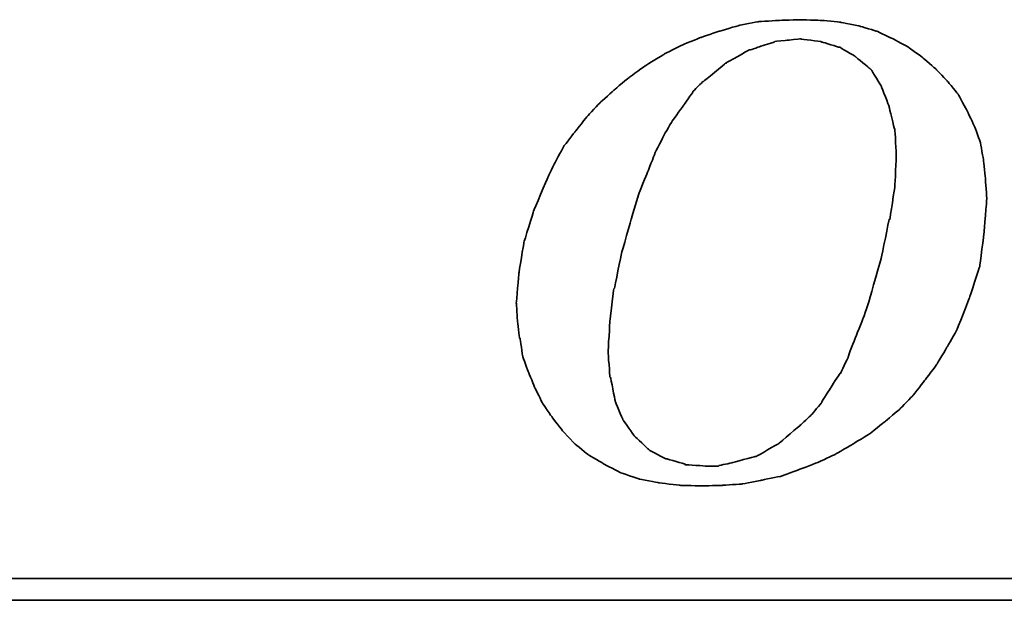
# Model space of a CAD drawing. Header units: millimetres. Extents: x 107 to 588, y -88 to 78.
# Tile 33 of 49: x 463.39 to 472.98, y -36.94 to -31.29. Entities that reach past the tile are written whole.
import ezdxf

# ---------------------------------------------------------------- set-up
doc = ezdxf.new("R2010")
doc.units = ezdxf.units.MM
doc.header["$LTSCALE"] = 0.1
doc.layers.add('DIM', color=4, linetype='CONTINUOUS')
doc.layers.add('layer 1', color=7, linetype='CONTINUOUS')

# ---------------------------------------------------------------- blocks, each defined once
blk = doc.blocks.new('TBI MOTION logo(完整正式版)')
at = {"layer": 'layer 1', "color": 22, "lineweight": 35}
for points, knots in [([(-11.34375, -6.98375), (-11.34375, -6.98375), (-10.91375, -7.43875), (-10.91375, -7.43875), (-10.91375, -7.43875), (-10.91375, -7.43875), (-10.38625, -7.87125), (-10.38625, -7.87125), (-10.38625, -7.87125), (-10.38625, -7.87125), (-9.81125, -8.20375), (-9.81125, -8.20375), (-9.81125, -8.20375), (-9.81125, -8.20375), (-9.21125, -8.51875), (-9.21125, -8.51875), (-9.21125, -8.51875), (-9.21125, -8.51875), (-8.51625, -8.75875), (-8.51625, -8.75875), (-8.51625, -8.75875), (-8.51625, -8.75875), (-7.77125, -8.90375), (-7.77125, -8.90375), (-7.77125, -8.90375), (-7.77125, -8.90375), (-6.97875, -8.99875), (-6.97875, -8.99875), (-6.97875, -8.99875), (-6.97875, -8.99875), (-6.14125, -9.02375), (-6.14125, -9.02375), (-6.14125, -9.02375), (-6.14125, -9.02375), (-5.37125, -8.99875), (-5.37125, -8.99875), (-5.37125, -8.99875), (-5.37125, -8.99875), (-4.65375, -8.94875), (-4.65375, -8.94875), (-4.65375, -8.94875), (-4.65375, -8.94875), (-3.93375, -8.80625), (-3.93375, -8.80625), (-3.93375, -8.80625), (-3.93375, -8.80625), (-3.21375, -8.66375), (-3.21375, -8.66375), (-3.21375, -8.66375), (-3.21375, -8.66375), (-2.49375, -8.39875), (-2.49375, -8.39875), (-2.49375, -8.39875), (-2.49375, -8.39875), (-1.79875, -8.13375), (-1.79875, -8.13375), (-1.79875, -8.13375), (-1.79875, -8.13375), (-1.17375, -7.84375), (-1.17375, -7.84375), (-1.17375, -7.84375), (-1.17375, -7.84375), (-0.52375, -7.46375), (-0.52375, -7.46375), (-0.52375, -7.46375), (-0.52375, -7.46375), (0.10124, -7.07875), (0.10124, -7.07875), (0.10124, -7.07875), (0.10124, -7.07875), (0.67625, -6.62375), (0.67625, -6.62375), (0.67625, -6.62375), (0.67625, -6.62375), (1.24874, -6.14375), (1.24874, -6.14375), (1.24874, -6.14375), (1.24874, -6.14375), (1.72874, -5.64125), (1.72874, -5.64125), (1.72874, -5.64125), (1.72874, -5.64125), (2.18624, -5.06375), (2.18624, -5.06375), (2.18624, -5.06375), (2.18624, -5.06375), (2.61625, -4.48874), (2.61625, -4.48874), (2.61625, -4.48874), (2.61625, -4.48874), (3.00125, -3.83874), (3.00125, -3.83874), (3.00125, -3.83874), (3.00125, -3.83874), (3.36124, -3.21374), (3.36124, -3.21374), (3.36124, -3.21374), (3.36124, -3.21374), (3.84374, -1.99125), (3.84374, -1.99125), (3.84374, -1.99125), (3.84374, -1.99125), (4.22625, -0.81875), (4.22625, -0.81875), (4.22625, -0.81875), (4.22625, -0.81875), (4.39125, 0.45624), (4.39125, 0.45624), (4.39125, 0.45624), (4.39125, 0.45624), (4.48874, 1.70124), (4.48874, 1.70124), (4.48874, 1.70124), (4.48874, 1.70124), (4.43874, 2.44625), (4.43874, 2.44625), (4.43874, 2.44625), (4.43874, 2.44625), (4.36874, 3.14125), (4.36874, 3.14125), (4.36874, 3.14125), (4.36874, 3.14125), (4.25125, 3.81125), (4.25125, 3.81125), (4.25125, 3.81125), (4.25125, 3.81125), (4.03124, 4.41125), (4.03124, 4.41125), (4.03124, 4.41125), (4.03124, 4.41125), (3.74374, 5.01125), (3.74374, 5.01125), (3.74374, 5.01125), (3.74374, 5.01125), (3.43124, 5.58875), (3.43124, 5.58875), (3.43124, 5.58875), (3.43124, 5.58875), (3.02625, 6.09125), (3.02625, 6.09125), (3.02625, 6.09125), (3.02625, 6.09125), (2.59374, 6.54875), (2.59374, 6.54875), (2.59374, 6.54875), (2.59374, 6.54875), (2.09124, 6.98125), (2.09124, 6.98125), (2.09124, 6.98125), (2.09124, 6.98125), (1.56124, 7.36625), (1.56124, 7.36625), (1.56124, 7.36625), (1.56124, 7.36625), (0.98624, 7.67625), (0.98624, 7.67625), (0.98624, 7.67625), (0.98624, 7.67625), (0.38624, 7.96375), (0.38624, 7.96375), (0.38624, 7.96375), (0.38624, 7.96375), (-0.25875, 8.15625), (-0.25875, 8.15625), (-0.25875, 8.15625), (-0.25875, 8.15625), (-0.98125, 8.30125), (-0.98125, 8.30125), (-0.98125, 8.30125), (-0.98125, 8.30125), (-1.70124, 8.37125), (-1.70124, 8.37125), (-1.70124, 8.37125), (-1.70124, 8.37125), (-2.49375, 8.39624), (-2.49375, 8.39624), (-2.49375, 8.39624), (-2.49375, 8.39624), (-3.28625, 8.37125), (-3.28625, 8.37125), (-3.28625, 8.37125), (-3.28625, 8.37125), (-4.05125, 8.32125), (-4.05125, 8.32125), (-4.05125, 8.32125), (-4.05125, 8.32125), (-4.77375, 8.18125), (-4.77375, 8.18125), (-4.77375, 8.18125), (-4.77375, 8.18125), (-5.51625, 7.96375), (-5.51625, 7.96375), (-5.51625, 7.96375), (-5.51625, 7.96375), (-6.21125, 7.72625), (-6.21125, 7.72625), (-6.21125, 7.72625), (-6.21125, 7.72625), (-6.92875, 7.43625), (-6.92875, 7.43625), (-6.92875, 7.43625), (-6.92875, 7.43625), (-7.57875, 7.10125), (-7.57875, 7.10125), (-7.57875, 7.10125), (-7.57875, 7.10125), (-8.24875, 6.69125), (-8.24875, 6.69125), (-8.24875, 6.69125), (-8.24875, 6.69125), (-8.84875, 6.26125), (-8.84875, 6.26125), (-8.84875, 6.26125), (-8.84875, 6.26125), (-9.42625, 5.78125), (-9.42625, 5.78125), (-9.42625, 5.78125), (-9.42625, 5.78125), (-9.95375, 5.30125), (-9.95375, 5.30125), (-9.95375, 5.30125), (-9.95375, 5.30125), (-10.43375, 4.79624), (-10.43375, 4.79624), (-10.43375, 4.79624), (-10.43375, 4.79624), (-10.88875, 4.22125), (-10.88875, 4.22125), (-10.88875, 4.22125), (-10.88875, 4.22125), (-11.29875, 3.69375), (-11.29875, 3.69375), (-11.29875, 3.69375), (-11.29875, 3.69375), (-11.63375, 3.09125), (-11.63375, 3.09125), (-11.63375, 3.09125), (-11.63375, 3.09125), (-11.91875, 2.49625), (-11.91875, 2.49625), (-11.91875, 2.49625), (-11.91875, 2.49625), (-12.44875, 1.24625), (-12.44875, 1.24625), (-12.44875, 1.24625), (-12.44875, 1.24625), (-12.80875, 0.06874), (-12.80875, 0.06874), (-12.80875, 0.06874), (-12.80875, 0.06874), (-12.99875, -1.07875), (-12.99875, -1.07875), (-12.99875, -1.07875), (-12.99875, -1.07875), (-13.09375, -2.18375), (-13.09375, -2.18375), (-13.09375, -2.18375), (-13.09375, -2.18375), (-13.04875, -2.85375), (-13.04875, -2.85375), (-13.04875, -2.85375), (-13.04875, -2.85375), (-12.97375, -3.50375), (-12.97375, -3.50375), (-12.97375, -3.50375), (-12.97375, -3.50375), (-12.95375, -3.50375), (-12.95375, -3.50375), (-12.95375, -3.50375), (-12.95375, -3.50375), (-12.85375, -4.17375), (-12.85375, -4.17375), (-12.85375, -4.17375), (-12.85375, -4.17375), (-12.63875, -4.77624), (-12.63875, -4.77624), (-12.63875, -4.77624), (-12.63875, -4.77624), (-12.39875, -5.35125), (-12.39875, -5.35125), (-12.39875, -5.35125), (-12.39875, -5.35125), (-12.11375, -5.92875), (-12.11375, -5.92875), (-12.11375, -5.92875), (-12.11375, -5.92875), (-11.75375, -6.45375), (-11.75375, -6.45375), (-11.75375, -6.45375), (-11.75375, -6.45375), (-11.34375, -6.98375), (-11.34375, -6.98375)], [0, 0, 0, 0, 0.01369863, 0.01369863, 0.01369863, 0.01369864, 0.02739726, 0.02739726, 0.02739726, 0.02739727, 0.04109589, 0.04109589, 0.04109589, 0.0410959, 0.05479452, 0.05479452, 0.05479452, 0.05479453, 0.06849315, 0.06849315, 0.06849315, 0.06849316, 0.08219178, 0.08219178, 0.08219178, 0.08219179, 0.09589041, 0.09589041, 0.09589041, 0.09589042, 0.10958904, 0.10958904, 0.10958904, 0.10958905, 0.12328767, 0.12328767, 0.12328767, 0.12328768, 0.1369863, 0.1369863, 0.1369863, 0.13698631, 0.15068493, 0.15068493, 0.15068493, 0.15068494, 0.16438356, 0.16438356, 0.16438356, 0.16438357, 0.17808219, 0.17808219, 0.17808219, 0.1780822, 0.19178082, 0.19178082, 0.19178082, 0.19178083, 0.20547945, 0.20547945, 0.20547945, 0.20547946, 0.21917808, 0.21917808, 0.21917808, 0.21917809, 0.23287671, 0.23287671, 0.23287671, 0.23287672, 0.24657534, 0.24657534, 0.24657534, 0.24657535, 0.26027397, 0.26027397, 0.26027397, 0.26027398, 0.2739726, 0.2739726, 0.2739726, 0.27397261, 0.28767123, 0.28767123, 0.28767123, 0.28767124, 0.30136986, 0.30136986, 0.30136986, 0.30136987, 0.31506849, 0.31506849, 0.31506849, 0.3150685, 0.32876712, 0.32876712, 0.32876712, 0.32876713, 0.34246575, 0.34246575, 0.34246575, 0.34246576, 0.35616438, 0.35616438, 0.35616438, 0.35616439, 0.36986301, 0.36986301, 0.36986301, 0.36986302, 0.38356164, 0.38356164, 0.38356164, 0.38356165, 0.39726027, 0.39726027, 0.39726027, 0.39726028, 0.4109589, 0.4109589, 0.4109589, 0.41095891, 0.42465753, 0.42465753, 0.42465753, 0.42465754, 0.43835616, 0.43835616, 0.43835616, 0.43835617, 0.45205479, 0.45205479, 0.45205479, 0.4520548, 0.46575342, 0.46575342, 0.46575342, 0.46575343, 0.47945205, 0.47945205, 0.47945205, 0.47945206, 0.49315068, 0.49315068, 0.49315068, 0.49315069, 0.50684932, 0.50684932, 0.50684932, 0.50684933, 0.52054795, 0.52054795, 0.52054795, 0.52054796, 0.53424658, 0.53424658, 0.53424658, 0.53424659, 0.54794521, 0.54794521, 0.54794521, 0.54794522, 0.56164384, 0.56164384, 0.56164384, 0.56164385, 0.57534247, 0.57534247, 0.57534247, 0.57534248, 0.5890411, 0.5890411, 0.5890411, 0.58904111, 0.60273973, 0.60273973, 0.60273973, 0.60273974, 0.61643836, 0.61643836, 0.61643836, 0.61643837, 0.63013699, 0.63013699, 0.63013699, 0.630137, 0.64383562, 0.64383562, 0.64383562, 0.64383563, 0.65753425, 0.65753425, 0.65753425, 0.65753426, 0.67123288, 0.67123288, 0.67123288, 0.67123289, 0.68493151, 0.68493151, 0.68493151, 0.68493152, 0.69863014, 0.69863014, 0.69863014, 0.69863015, 0.71232877, 0.71232877, 0.71232877, 0.71232878, 0.7260274, 0.7260274, 0.7260274, 0.72602741, 0.73972603, 0.73972603, 0.73972603, 0.73972604, 0.75342466, 0.75342466, 0.75342466, 0.75342467, 0.76712329, 0.76712329, 0.76712329, 0.7671233, 0.78082192, 0.78082192, 0.78082192, 0.78082193, 0.79452055, 0.79452055, 0.79452055, 0.79452056, 0.80821918, 0.80821918, 0.80821918, 0.80821919, 0.82191781, 0.82191781, 0.82191781, 0.82191782, 0.83561644, 0.83561644, 0.83561644, 0.83561645, 0.84931507, 0.84931507, 0.84931507, 0.84931508, 0.8630137, 0.8630137, 0.8630137, 0.86301371, 0.87671233, 0.87671233, 0.87671233, 0.87671234, 0.89041096, 0.89041096, 0.89041096, 0.89041097, 0.90410959, 0.90410959, 0.90410959, 0.9041096, 0.91780822, 0.91780822, 0.91780822, 0.91780823, 0.93150685, 0.93150685, 0.93150685, 0.93150686, 0.94520548, 0.94520548, 0.94520548, 0.94520549, 0.95890411, 0.95890411, 0.95890411, 0.95890412, 0.97260274, 0.97260274, 0.97260274, 0.97260275, 0.98630137, 0.98630137, 0.98630137, 0.98630138, 1, 1, 1, 1]), ([(-8.77875, 1.03124), (-8.77875, 1.03124), (-8.51625, 1.89625), (-8.51625, 1.89625), (-8.51625, 1.89625), (-8.51625, 1.89625), (-8.20375, 2.66375), (-8.20375, 2.66375), (-8.20375, 2.66375), (-8.20375, 2.66375), (-7.91625, 3.38125), (-7.91625, 3.38125), (-7.91625, 3.38125), (-7.91625, 3.38125), (-7.91625, 3.40624), (-7.91625, 3.40624), (-7.91625, 3.40624), (-7.91625, 3.40624), (-7.57875, 4.07624), (-7.57875, 4.07624), (-7.57875, 4.07624), (-7.57875, 4.07624), (-7.24375, 4.65125), (-7.24375, 4.65125), (-7.24375, 4.65125), (-7.24375, 4.65125), (-7.21875, 4.65125), (-7.21875, 4.65125), (-7.21875, 4.65125), (-7.21875, 4.65125), (-7.21875, 4.67624), (-7.21875, 4.67624), (-7.21875, 4.67624), (-7.21875, 4.67624), (-6.83625, 5.20375), (-6.83625, 5.20375), (-6.83625, 5.20375), (-6.83625, 5.20375), (-6.49875, 5.68625), (-6.49875, 5.68625), (-6.49875, 5.68625), (-6.49875, 5.68625), (-6.49875, 5.70625), (-6.49875, 5.70625), (-6.49875, 5.70625), (-6.49875, 5.70625), (-6.11625, 6.09125), (-6.11625, 6.09125), (-6.11625, 6.09125), (-6.11625, 6.09125), (-6.09125, 6.09125), (-6.09125, 6.09125), (-6.09125, 6.09125), (-6.09125, 6.09125), (-5.27375, 6.76625), (-5.27375, 6.76625), (-5.27375, 6.76625), (-5.27375, 6.76625), (-5.24875, 6.76625), (-5.24875, 6.76625), (-5.24875, 6.76625), (-5.24875, 6.76625), (-5.24875, 6.78625), (-5.24875, 6.78625), (-5.24875, 6.78625), (-5.24875, 6.78625), (-4.38875, 7.26624), (-4.38875, 7.26624), (-4.38875, 7.26624), (-4.38875, 7.26624), (-4.36125, 7.26624), (-4.36125, 7.26624), (-4.36125, 7.26624), (-4.36125, 7.26624), (-3.93375, 7.41125), (-3.93375, 7.41125), (-3.93375, 7.41125), (-3.93375, 7.41125), (-3.47375, 7.55625), (-3.47375, 7.55625), (-3.47375, 7.55625), (-3.47375, 7.55625), (-3.45375, 7.55625), (-3.45375, 7.55625), (-3.45375, 7.55625), (-3.45375, 7.55625), (-3.42875, 7.58124), (-3.42875, 7.58124), (-3.42875, 7.58124), (-3.42875, 7.58124), (-2.97375, 7.62625), (-2.97375, 7.62625), (-2.97375, 7.62625), (-2.97375, 7.62625), (-2.49375, 7.67625), (-2.49375, 7.67625), (-2.49375, 7.67625), (-2.49375, 7.67625), (-2.46875, 7.67625), (-2.46875, 7.67625), (-2.46875, 7.67625), (-2.46875, 7.67625), (-1.70124, 7.58124), (-1.70124, 7.58124), (-1.70124, 7.58124), (-1.70124, 7.58124), (-1.67875, 7.55625), (-1.67875, 7.55625), (-1.67875, 7.55625), (-1.67875, 7.55625), (-1.65375, 7.55625), (-1.65375, 7.55625), (-1.65375, 7.55625), (-1.65375, 7.55625), (-1.03125, 7.36625), (-1.03125, 7.36625), (-1.03125, 7.36625), (-1.03125, 7.36625), (-1.00625, 7.36625), (-1.00625, 7.36625), (-1.00625, 7.36625), (-1.00625, 7.36625), (-0.43124, 7.02624), (-0.43124, 7.02624), (-0.43124, 7.02624), (-0.43124, 7.02624), (-0.40625, 7.00624), (-0.40625, 7.00624), (-0.40625, 7.00624), (-0.40625, 7.00624), (0.12124, 6.57124), (0.12124, 6.57124), (0.12124, 6.57124), (0.12124, 6.57124), (0.14624, 6.54875), (0.14624, 6.54875), (0.14624, 6.54875), (0.14624, 6.54875), (0.17124, 6.52375), (0.17124, 6.52375), (0.17124, 6.52375), (0.17124, 6.52375), (0.55625, 5.89875), (0.55625, 5.89875), (0.55625, 5.89875), (0.55625, 5.89875), (0.55625, 5.87625), (0.55625, 5.87625), (0.55625, 5.87625), (0.55625, 5.87625), (0.84124, 5.15625), (0.84124, 5.15625), (0.84124, 5.15625), (0.84124, 5.15625), (0.84124, 5.13125), (0.84124, 5.13125), (0.84124, 5.13125), (0.84124, 5.13125), (1.03624, 4.31875), (1.03624, 4.31875), (1.03624, 4.31875), (1.03624, 4.31875), (1.05624, 4.31875), (1.05624, 4.31875), (1.05624, 4.31875), (1.05624, 4.31875), (1.05624, 4.29125), (1.05624, 4.29125), (1.05624, 4.29125), (1.05624, 4.29125), (1.10625, 3.33125), (1.10625, 3.33125), (1.10625, 3.33125), (1.10625, 3.33125), (1.10625, 3.30875), (1.10625, 3.30875), (1.10625, 3.30875), (1.10625, 3.30875), (1.05624, 2.20624), (1.05624, 2.20624), (1.05624, 2.20624), (1.05624, 2.20624), (1.05624, 2.18124), (1.05624, 2.18124), (1.05624, 2.18124), (1.05624, 2.18124), (0.86624, 0.93624), (0.86624, 0.93624), (0.86624, 0.93624), (0.86624, 0.93624), (0.84124, 0.93624), (0.84124, 0.93624), (0.84124, 0.93624), (0.84124, 0.93624), (0.55625, -0.45874), (0.55625, -0.45874), (0.55625, -0.45874), (0.55625, -0.45874), (0.12124, -1.99125), (0.12124, -1.99125), (0.12124, -1.99125), (0.12124, -1.99125), (0.12124, -2.01874), (0.12124, -2.01874), (0.12124, -2.01874), (0.12124, -2.01874), (-0.13874, -2.78375), (-0.13874, -2.78375), (-0.13874, -2.78375), (-0.13874, -2.78375), (-0.43124, -3.50375), (-0.43124, -3.50375), (-0.43124, -3.50375), (-0.43124, -3.50375), (-0.69375, -4.19875), (-0.69375, -4.19875), (-0.69375, -4.19875), (-0.69375, -4.19875), (-0.69375, -4.22375), (-0.69375, -4.22375), (-0.69375, -4.22375), (-0.69375, -4.22375), (-0.98125, -4.82374), (-0.98125, -4.82374), (-0.98125, -4.82374), (-0.98125, -4.82374), (-1.00625, -4.82374), (-1.00625, -4.82374), (-1.00625, -4.82374), (-1.00625, -4.82374), (-1.33875, -5.35125), (-1.33875, -5.35125), (-1.33875, -5.35125), (-1.33875, -5.35125), (-1.67875, -5.87875), (-1.67875, -5.87875), (-1.67875, -5.87875), (-1.67875, -5.87875), (-1.67875, -5.90375), (-1.67875, -5.90375), (-1.67875, -5.90375), (-1.67875, -5.90375), (-2.05875, -6.35875), (-2.05875, -6.35875), (-2.05875, -6.35875), (-2.05875, -6.35875), (-2.08375, -6.38375), (-2.08375, -6.38375), (-2.08375, -6.38375), (-2.08375, -6.38375), (-2.46875, -6.74375), (-2.46875, -6.74375), (-2.46875, -6.74375), (-2.46875, -6.74375), (-3.25875, -7.41625), (-3.25875, -7.41625), (-3.25875, -7.41625), (-3.25875, -7.41625), (-3.28625, -7.43875), (-3.28625, -7.43875), (-3.28625, -7.43875), (-3.28625, -7.43875), (-4.12375, -7.91875), (-4.12375, -7.91875), (-4.12375, -7.91875), (-4.12375, -7.91875), (-4.14875, -7.91875), (-4.14875, -7.91875), (-4.14875, -7.91875), (-4.14875, -7.91875), (-4.17125, -7.91875), (-4.17125, -7.91875), (-4.17125, -7.91875), (-4.17125, -7.91875), (-5.03375, -8.15875), (-5.03375, -8.15875), (-5.03375, -8.15875), (-5.03375, -8.15875), (-5.51625, -8.25625), (-5.51625, -8.25625), (-5.51625, -8.25625), (-5.51625, -8.25625), (-5.54125, -8.27875), (-5.54125, -8.27875), (-5.54125, -8.27875), (-5.54125, -8.27875), (-5.56375, -8.27875), (-5.56375, -8.27875), (-5.56375, -8.27875), (-5.56375, -8.27875), (-5.99625, -8.27875), (-5.99625, -8.27875), (-5.99625, -8.27875), (-5.99625, -8.27875), (-6.76375, -8.23125), (-6.76375, -8.23125), (-6.76375, -8.23125), (-6.76375, -8.23125), (-6.78875, -8.23125), (-6.78875, -8.23125), (-6.78875, -8.23125), (-6.78875, -8.23125), (-6.78875, -8.20375), (-6.78875, -8.20375), (-6.78875, -8.20375), (-6.78875, -8.20375), (-7.45875, -8.01375), (-7.45875, -8.01375), (-7.45875, -8.01375), (-7.45875, -8.01375), (-7.48375, -8.01375), (-7.48375, -8.01375), (-7.48375, -8.01375), (-7.48375, -8.01375), (-7.50875, -8.01375), (-7.50875, -8.01375), (-7.50875, -8.01375), (-7.50875, -8.01375), (-8.13125, -7.67875), (-8.13125, -7.67875), (-8.13125, -7.67875), (-8.13125, -7.67875), (-8.15625, -7.65375), (-8.15625, -7.65375), (-8.15625, -7.65375), (-8.15625, -7.65375), (-8.65875, -7.17375), (-8.65875, -7.17375), (-8.65875, -7.17375), (-8.65875, -7.17375), (-8.68375, -7.14875), (-8.68375, -7.14875), (-8.68375, -7.14875), (-8.68375, -7.14875), (-9.08875, -6.57375), (-9.08875, -6.57375), (-9.08875, -6.57375), (-9.08875, -6.57375), (-9.11375, -6.54875), (-9.11375, -6.54875), (-9.11375, -6.54875), (-9.11375, -6.54875), (-9.11375, -6.52875), (-9.11375, -6.52875), (-9.11375, -6.52875), (-9.11375, -6.52875), (-9.40375, -5.85375), (-9.40375, -5.85375), (-9.40375, -5.85375), (-9.40375, -5.85375), (-9.40375, -5.82875), (-9.40375, -5.82875), (-9.40375, -5.82875), (-9.40375, -5.82875), (-9.56875, -4.96875), (-9.56875, -4.96875), (-9.56875, -4.96875), (-9.56875, -4.96875), (-9.59375, -4.94375), (-9.59375, -4.94375), (-9.59375, -4.94375), (-9.59375, -4.94375), (-9.66375, -4.03375), (-9.66375, -4.03375), (-9.66375, -4.03375), (-9.66375, -4.03375), (-9.66375, -4.00875), (-9.66375, -4.00875), (-9.66375, -4.00875), (-9.66375, -4.00875), (-9.59375, -2.85375), (-9.59375, -2.85375), (-9.59375, -2.85375), (-9.59375, -2.85375), (-9.45125, -1.65875), (-9.45125, -1.65875), (-9.45125, -1.65875), (-9.45125, -1.65875), (-9.42625, -1.63375), (-9.42625, -1.63375), (-9.42625, -1.63375), (-9.42625, -1.63375), (-9.16125, -0.33875), (-9.16125, -0.33875), (-9.16125, -0.33875), (-9.16125, -0.33875), (-8.77875, 1.00624), (-8.77875, 1.00624), (-8.77875, 1.00624), (-8.77875, 1.00624), (-8.77875, 1.03124), (-8.77875, 1.03124)], [0, 0, 0, 0, 0.01020408, 0.01020408, 0.01020408, 0.01020409, 0.02040816, 0.02040816, 0.02040816, 0.02040817, 0.03061224, 0.03061224, 0.03061224, 0.03061225, 0.04081633, 0.04081633, 0.04081633, 0.04081634, 0.05102041, 0.05102041, 0.05102041, 0.05102042, 0.06122449, 0.06122449, 0.06122449, 0.0612245, 0.07142857, 0.07142857, 0.07142857, 0.07142858, 0.08163265, 0.08163265, 0.08163265, 0.08163266, 0.09183673, 0.09183673, 0.09183673, 0.09183674, 0.10204082, 0.10204082, 0.10204082, 0.10204083, 0.1122449, 0.1122449, 0.1122449, 0.11224491, 0.12244898, 0.12244898, 0.12244898, 0.12244899, 0.13265306, 0.13265306, 0.13265306, 0.13265307, 0.14285714, 0.14285714, 0.14285714, 0.14285715, 0.15306122, 0.15306122, 0.15306122, 0.15306123, 0.16326531, 0.16326531, 0.16326531, 0.16326532, 0.17346939, 0.17346939, 0.17346939, 0.1734694, 0.18367347, 0.18367347, 0.18367347, 0.18367348, 0.19387755, 0.19387755, 0.19387755, 0.19387756, 0.20408163, 0.20408163, 0.20408163, 0.20408164, 0.21428571, 0.21428571, 0.21428571, 0.21428572, 0.2244898, 0.2244898, 0.2244898, 0.22448981, 0.23469388, 0.23469388, 0.23469388, 0.23469389, 0.24489796, 0.24489796, 0.24489796, 0.24489797, 0.25510204, 0.25510204, 0.25510204, 0.25510205, 0.26530612, 0.26530612, 0.26530612, 0.26530613, 0.2755102, 0.2755102, 0.2755102, 0.27551021, 0.28571429, 0.28571429, 0.28571429, 0.2857143, 0.29591837, 0.29591837, 0.29591837, 0.29591838, 0.30612245, 0.30612245, 0.30612245, 0.30612246, 0.31632653, 0.31632653, 0.31632653, 0.31632654, 0.32653061, 0.32653061, 0.32653061, 0.32653062, 0.33673469, 0.33673469, 0.33673469, 0.3367347, 0.34693878, 0.34693878, 0.34693878, 0.34693879, 0.35714286, 0.35714286, 0.35714286, 0.35714287, 0.36734694, 0.36734694, 0.36734694, 0.36734695, 0.37755102, 0.37755102, 0.37755102, 0.37755103, 0.3877551, 0.3877551, 0.3877551, 0.38775511, 0.39795918, 0.39795918, 0.39795918, 0.39795919, 0.40816327, 0.40816327, 0.40816327, 0.40816328, 0.41836735, 0.41836735, 0.41836735, 0.41836736, 0.42857143, 0.42857143, 0.42857143, 0.42857144, 0.43877551, 0.43877551, 0.43877551, 0.43877552, 0.44897959, 0.44897959, 0.44897959, 0.4489796, 0.45918367, 0.45918367, 0.45918367, 0.45918368, 0.46938776, 0.46938776, 0.46938776, 0.46938777, 0.47959184, 0.47959184, 0.47959184, 0.47959185, 0.48979592, 0.48979592, 0.48979592, 0.48979593, 0.5, 0.5, 0.5, 0.50000001, 0.51020408, 0.51020408, 0.51020408, 0.51020409, 0.52040816, 0.52040816, 0.52040816, 0.52040817, 0.53061224, 0.53061224, 0.53061224, 0.53061225, 0.54081633, 0.54081633, 0.54081633, 0.54081634, 0.55102041, 0.55102041, 0.55102041, 0.55102042, 0.56122449, 0.56122449, 0.56122449, 0.5612245, 0.57142857, 0.57142857, 0.57142857, 0.57142858, 0.58163265, 0.58163265, 0.58163265, 0.58163266, 0.59183673, 0.59183673, 0.59183673, 0.59183674, 0.60204082, 0.60204082, 0.60204082, 0.60204083, 0.6122449, 0.6122449, 0.6122449, 0.61224491, 0.62244898, 0.62244898, 0.62244898, 0.62244899, 0.63265306, 0.63265306, 0.63265306, 0.63265307, 0.64285714, 0.64285714, 0.64285714, 0.64285715, 0.65306122, 0.65306122, 0.65306122, 0.65306123, 0.66326531, 0.66326531, 0.66326531, 0.66326532, 0.67346939, 0.67346939, 0.67346939, 0.6734694, 0.68367347, 0.68367347, 0.68367347, 0.68367348, 0.69387755, 0.69387755, 0.69387755, 0.69387756, 0.70408163, 0.70408163, 0.70408163, 0.70408164, 0.71428571, 0.71428571, 0.71428571, 0.71428572, 0.7244898, 0.7244898, 0.7244898, 0.72448981, 0.73469388, 0.73469388, 0.73469388, 0.73469389, 0.74489796, 0.74489796, 0.74489796, 0.74489797, 0.75510204, 0.75510204, 0.75510204, 0.75510205, 0.76530612, 0.76530612, 0.76530612, 0.76530613, 0.7755102, 0.7755102, 0.7755102, 0.77551021, 0.78571429, 0.78571429, 0.78571429, 0.7857143, 0.79591837, 0.79591837, 0.79591837, 0.79591838, 0.80612245, 0.80612245, 0.80612245, 0.80612246, 0.81632653, 0.81632653, 0.81632653, 0.81632654, 0.82653061, 0.82653061, 0.82653061, 0.82653062, 0.83673469, 0.83673469, 0.83673469, 0.8367347, 0.84693878, 0.84693878, 0.84693878, 0.84693879, 0.85714286, 0.85714286, 0.85714286, 0.85714287, 0.86734694, 0.86734694, 0.86734694, 0.86734695, 0.87755102, 0.87755102, 0.87755102, 0.87755103, 0.8877551, 0.8877551, 0.8877551, 0.88775511, 0.89795918, 0.89795918, 0.89795918, 0.89795919, 0.90816327, 0.90816327, 0.90816327, 0.90816328, 0.91836735, 0.91836735, 0.91836735, 0.91836736, 0.92857143, 0.92857143, 0.92857143, 0.92857144, 0.93877551, 0.93877551, 0.93877551, 0.93877552, 0.94897959, 0.94897959, 0.94897959, 0.9489796, 0.95918367, 0.95918367, 0.95918367, 0.95918368, 0.96938776, 0.96938776, 0.96938776, 0.96938777, 0.97959184, 0.97959184, 0.97959184, 0.97959185, 0.98979592, 0.98979592, 0.98979592, 0.98979593, 1, 1, 1, 1]), ([(75.90875, -9.47875), (75.90875, -9.47875), (75.90875, -12.28625), (75.90875, -12.28625), (75.90875, -12.28625), (75.90875, -12.28625), (75.90875, -12.47875), (75.90875, -12.47875), (75.90875, -12.47875), (75.90875, -12.47875), (75.71625, -12.47875), (75.71625, -12.47875), (75.71625, -12.47875), (75.71625, -12.47875), (-88.32875, -12.47875), (-88.32875, -12.47875), (-88.32875, -12.47875), (-88.32875, -12.47875), (-88.32875, -13.29375), (-88.32875, -13.29375), (-88.32875, -13.29375), (-88.32875, -13.29375), (82.89125, -13.29375), (82.89125, -13.29375), (82.89125, -13.29375), (82.89125, -13.29375), (75.90875, -9.47875), (75.90875, -9.47875)], [0, 0, 0, 0, 0.14285714, 0.14285714, 0.14285714, 0.14285715, 0.28571429, 0.28571429, 0.28571429, 0.2857143, 0.42857143, 0.42857143, 0.42857143, 0.42857144, 0.57142857, 0.57142857, 0.57142857, 0.57142858, 0.71428571, 0.71428571, 0.71428571, 0.71428572, 0.85714286, 0.85714286, 0.85714286, 0.85714287, 1, 1, 1, 1])]:
    blk.add_open_spline(points, degree=3, knots=knots, dxfattribs=at)

msp = doc.modelspace()

# ---------------------------------------------------------------- block references
at = {"layer": 'DIM', "color": 0, "xscale": 0.2606204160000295, "yscale": 0.2606204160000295, "zscale": 0.2606204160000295}
msp.add_blockref('TBI MOTION logo(完整正式版)', (471.6408, -33.4751), dxfattribs=at)

doc.saveas('drawing.dxf')
